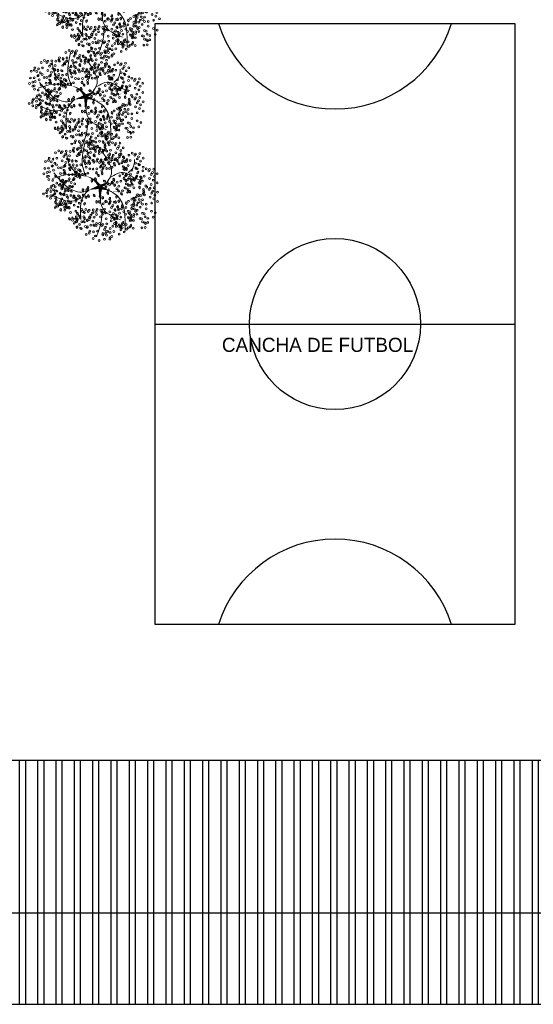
# Model space of a CAD drawing. Header units: millimetres. Extents: x 2017 to 2509, y 466 to 1783.
# Tile 15 of 25: x 2037 to 2058, y 588 to 628. Entities that reach past the tile are written whole.
import ezdxf

# ---------------------------------------------------------------- set-up
doc = ezdxf.new("R2010")
doc.units = ezdxf.units.MM
doc.layers.add('01 - Vegetación', color=3, linetype='Continuous', lineweight=0)

# ---------------------------------------------------------------- blocks, each defined once
blk = doc.blocks.new('17')
at = {"layer": '01 - Vegetación'}
for points in [[(4495.84, 1680.23, 1.33, 0.0221, 0.199177), (4489.97, 1684.48, 0.0221, 0.0221, 1.224983)], [(4496.02, 1680.23, 1.33, 0.0221, 0.286986), (4500.47, 1683.82, 0.0221, 0.0221, -1.494927)], [(4496.02, 1679.76, 1.77, 0.0221, 0), (4491.39, 1678.53, 0.0221, 0.0221, 0)], [(4496.02, 1679.66, 1.77, 0.0221, 0), (4500.28, 1678.15, 0.0221, 0.0221, 0)], [(4496.4, 1679.85, 1.77, 0.0221, 0.074947), (4496.4, 1672.95, 0.0221, 0.0221, 0.762797)], [(4497.07, 1679.43, 0.133, 0.0221, 0.381476), (4512.91, 1682.47, 0.0221, 0.0221, -1.841687)]]:
    blk.add_lwpolyline(points, format="xyseb", dxfattribs=at)
for points in [[(4490, 1684.47), (4488.83, 1687.51), (4489.5, 1699.09)], [(4487.73, 1684.98), (4483.44, 1688.25), (4481.42, 1694.81)], [(4497.83, 1680.19), (4501.11, 1685.48), (4497.33, 1694.81)], [(4508.5, 1685.98), (4510.45, 1688), (4511.21, 1691.78)], [(4490, 1684.47), (4482.94, 1685.23), (4475.36, 1683.47)], [(4491.39, 1678.53), (4489.02, 1677.58), (4485.46, 1677.92), (4475.87, 1685.99)], [(4500.47, 1683.82), (4506.92, 1685.99), (4511.46, 1683.47), (4515.25, 1682.46)], [(4497.07, 1679.43), (4503.89, 1675.65), (4507.17, 1660.78)], [(4488.74, 1675.4), (4484.7, 1673.64), (4475.11, 1676.16)], [(4491.39, 1678.53), (4489, 1675.9), (4487.73, 1665.57)], [(4496.57, 1678.43), (4497.07, 1670.86), (4505.15, 1665.32)], [(4497.07, 1670.11), (4496.82, 1665.57), (4494.55, 1658.01)]]:
    blk.add_spline(points, degree=3, dxfattribs=at)
blk = doc.blocks.new('16')
at = {"layer": '01 - Vegetación'}
h = blk.add_hatch(color=40, dxfattribs=at)
h.set_gradient(color1=(255, 191, 0), color2=(223, 255, 127), rotation=180, centered=1, tint=1, name='INVSPHERICAL')
edge = h.paths.add_edge_path()
edge.add_ellipse((4538.847, 1678.642), major_axis=(-0.0033, 0.0777), ratio=0.578492, start_angle=0, end_angle=360, ccw=False)
edge = h.paths.add_edge_path()
edge.add_ellipse((4538.961, 1678.487), major_axis=(-0.0349, 0.0695), ratio=0.578492, start_angle=0, end_angle=360, ccw=False)
edge = h.paths.add_edge_path()
edge.add_ellipse((4538.69, 1678.926), major_axis=(-0.0594, 0.0503), ratio=0.578492, start_angle=0, end_angle=360, ccw=False)
edge = h.paths.add_edge_path()
edge.add_ellipse((4538.676, 1678.266), major_axis=(-0.0033, 0.0777), ratio=0.578492, start_angle=0, end_angle=360, ccw=False)
edge = h.paths.add_edge_path()
edge.add_ellipse((4541.23, 1679.281), major_axis=(0.0274, 0.0728), ratio=0.578492, start_angle=0, end_angle=360, ccw=False)
edge = h.paths.add_edge_path()
edge.add_ellipse((4540.829, 1679.36), major_axis=(-0.0349, 0.0695), ratio=0.578492, start_angle=0, end_angle=360, ccw=False)
edge = h.paths.add_edge_path()
edge.add_ellipse((4541.174, 1679.607), major_axis=(-0.0349, 0.0695), ratio=0.578492, start_angle=0, end_angle=360, ccw=False)
edge = h.paths.add_edge_path()
edge.add_ellipse((4541.072, 1679.421), major_axis=(0.0274, 0.0728), ratio=0.578492, start_angle=0, end_angle=360, ccw=False)
edge = h.paths.add_edge_path()
edge.add_ellipse((4540.113, 1679.632), major_axis=(-0.0349, 0.0695), ratio=0.578492, start_angle=0, end_angle=360, ccw=False)
edge = h.paths.add_edge_path()
edge.add_ellipse((4540.279, 1679.843), major_axis=(-0.0349, 0.0695), ratio=0.578492, start_angle=0, end_angle=360, ccw=False)
edge = h.paths.add_edge_path()
edge.add_ellipse((4540.165, 1679.999), major_axis=(-0.0033, 0.0777), ratio=0.578492, start_angle=0, end_angle=360, ccw=False)
edge = h.paths.add_edge_path()
edge.add_ellipse((4540.499, 1679.956), major_axis=(-0.0033, 0.0777), ratio=0.578492, start_angle=0, end_angle=360, ccw=False)
edge = h.paths.add_edge_path()
edge.add_ellipse((4540.629, 1679.513), major_axis=(-0.0594, 0.0503), ratio=0.578492, start_angle=0, end_angle=360, ccw=False)
edge = h.paths.add_edge_path()
edge.add_ellipse((4540.551, 1680.278), major_axis=(0.0274, 0.0728), ratio=0.578492, start_angle=0, end_angle=360, ccw=False)
edge = h.paths.add_edge_path()
edge.add_ellipse((4539.201, 1679.744), major_axis=(-0.0033, 0.0777), ratio=0.578492, start_angle=0, end_angle=360, ccw=False)
edge = h.paths.add_edge_path()
edge.add_ellipse((4539.14, 1679.893), major_axis=(0.0274, 0.0728), ratio=0.578492, start_angle=0, end_angle=360, ccw=False)
edge = h.paths.add_edge_path()
edge.add_ellipse((4539.208, 1680.126), major_axis=(-0.0033, 0.0777), ratio=0.578492, start_angle=0, end_angle=360, ccw=False)
edge = h.paths.add_edge_path()
edge.add_ellipse((4538.979, 1680.681), major_axis=(-0.0594, 0.0503), ratio=0.578492, start_angle=0, end_angle=360, ccw=False)
edge = h.paths.add_edge_path()
edge.add_ellipse((4538.577, 1680.728), major_axis=(-0.0033, 0.0777), ratio=0.578492, start_angle=0, end_angle=360, ccw=False)
edge = h.paths.add_edge_path()
edge.add_ellipse((4538.926, 1680.033), major_axis=(0.0274, 0.0728), ratio=0.578492, start_angle=0, end_angle=360, ccw=False)
edge = h.paths.add_edge_path()
edge.add_ellipse((4538.95, 1679.842), major_axis=(0.0274, 0.0728), ratio=0.578492, start_angle=0, end_angle=360, ccw=False)
edge = h.paths.add_edge_path()
edge.add_ellipse((4538.621, 1680.191), major_axis=(-0.0349, 0.0695), ratio=0.578492, start_angle=0, end_angle=360, ccw=False)
edge = h.paths.add_edge_path()
edge.add_ellipse((4538.328, 1680.411), major_axis=(0.0274, 0.0728), ratio=0.578492, start_angle=0, end_angle=360, ccw=False)
edge = h.paths.add_edge_path()
edge.add_ellipse((4538.283, 1680.138), major_axis=(-0.0594, 0.0503), ratio=0.578492, start_angle=0, end_angle=360, ccw=False)
edge = h.paths.add_edge_path()
edge.add_ellipse((4538.32, 1679.993), major_axis=(-0.0594, 0.0503), ratio=0.578492, start_angle=0, end_angle=360, ccw=False)
edge = h.paths.add_edge_path()
edge.add_ellipse((4538.755, 1680.687), major_axis=(-0.0033, 0.0777), ratio=0.578492, start_angle=0, end_angle=360, ccw=False)
edge = h.paths.add_edge_path()
edge.add_ellipse((4538.834, 1681.261), major_axis=(-0.0349, 0.0695), ratio=0.578492, start_angle=0, end_angle=360, ccw=False)
edge = h.paths.add_edge_path()
edge.add_ellipse((4539.054, 1681.374), major_axis=(-0.0033, 0.0777), ratio=0.578492, start_angle=0, end_angle=360, ccw=False)
edge = h.paths.add_edge_path()
edge.add_ellipse((4539.147, 1681.076), major_axis=(-0.0594, 0.0503), ratio=0.578492, start_angle=0, end_angle=360, ccw=False)
edge = h.paths.add_edge_path()
edge.add_ellipse((4539.52, 1680.541), major_axis=(-0.0033, 0.0777), ratio=0.578492, start_angle=0, end_angle=360, ccw=False)
edge = h.paths.add_edge_path()
edge.add_ellipse((4539.459, 1680.689), major_axis=(0.0274, 0.0728), ratio=0.578492, start_angle=0, end_angle=360, ccw=False)
edge = h.paths.add_edge_path()
edge.add_ellipse((4539.527, 1680.923), major_axis=(-0.0033, 0.0777), ratio=0.578492, start_angle=0, end_angle=360, ccw=False)
edge = h.paths.add_edge_path()
edge.add_ellipse((4539.265, 1681.244), major_axis=(0.0274, 0.0728), ratio=0.578492, start_angle=0, end_angle=360, ccw=False)
edge = h.paths.add_edge_path()
edge.add_ellipse((4539.188, 1677.478), major_axis=(-0.0594, 0.0503), ratio=0.578492, start_angle=0, end_angle=360, ccw=False)
edge = h.paths.add_edge_path()
edge.add_ellipse((4539.473, 1678.19), major_axis=(0.0274, 0.0728), ratio=0.578492, start_angle=0, end_angle=360, ccw=False)
edge = h.paths.add_edge_path()
edge.add_ellipse((4540.696, 1678.325), major_axis=(0.0274, 0.0728), ratio=0.578492, start_angle=0, end_angle=360, ccw=False)
edge = h.paths.add_edge_path()
edge.add_ellipse((4540.33, 1678.305), major_axis=(-0.0033, 0.0777), ratio=0.578492, start_angle=0, end_angle=360, ccw=False)
edge = h.paths.add_edge_path()
edge.add_ellipse((4540.174, 1678.307), major_axis=(-0.0033, 0.0777), ratio=0.578492, start_angle=0, end_angle=360, ccw=False)
edge = h.paths.add_edge_path()
edge.add_ellipse((4540.488, 1677.717), major_axis=(-0.0594, 0.0503), ratio=0.578492, start_angle=0, end_angle=360, ccw=False)
edge = h.paths.add_edge_path()
edge.add_ellipse((4540.676, 1677.675), major_axis=(-0.0594, 0.0503), ratio=0.578492, start_angle=0, end_angle=360, ccw=False)
edge = h.paths.add_edge_path()
edge.add_ellipse((4539.469, 1677.341), major_axis=(-0.0033, 0.0777), ratio=0.578492, start_angle=0, end_angle=360, ccw=False)
edge = h.paths.add_edge_path()
edge.add_ellipse((4539.773, 1677.406), major_axis=(-0.0594, 0.0503), ratio=0.578492, start_angle=0, end_angle=360, ccw=False)
edge = h.paths.add_edge_path()
edge.add_ellipse((4539.631, 1677.23), major_axis=(-0.0349, 0.0695), ratio=0.578492, start_angle=0, end_angle=360, ccw=False)
edge = h.paths.add_edge_path()
edge.add_ellipse((4539.445, 1677.695), major_axis=(-0.0594, 0.0503), ratio=0.578492, start_angle=0, end_angle=360, ccw=False)
edge = h.paths.add_edge_path()
edge.add_ellipse((4542.676, 1679.136), major_axis=(-0.0033, 0.0777), ratio=0.578492, start_angle=0, end_angle=360, ccw=False)
edge = h.paths.add_edge_path()
edge.add_ellipse((4542.661, 1679.428), major_axis=(-0.0033, 0.0777), ratio=0.578492, start_angle=0, end_angle=360, ccw=False)
edge = h.paths.add_edge_path()
edge.add_ellipse((4542.742, 1679.554), major_axis=(-0.0033, 0.0777), ratio=0.578492, start_angle=0, end_angle=360, ccw=False)
edge = h.paths.add_edge_path()
edge.add_ellipse((4542.776, 1679.728), major_axis=(-0.0349, 0.0695), ratio=0.578492, start_angle=0, end_angle=360, ccw=False)
edge = h.paths.add_edge_path()
edge.add_ellipse((4542.477, 1679.745), major_axis=(0.0274, 0.0728), ratio=0.578492, start_angle=0, end_angle=360, ccw=False)
edge = h.paths.add_edge_path()
edge.add_ellipse((4542.578, 1680.02), major_axis=(0.0274, 0.0728), ratio=0.578492, start_angle=0, end_angle=360, ccw=False)
edge = h.paths.add_edge_path()
edge.add_ellipse((4542.466, 1680.268), major_axis=(-0.0349, 0.0695), ratio=0.578492, start_angle=0, end_angle=360, ccw=False)
edge = h.paths.add_edge_path()
edge.add_ellipse((4542.632, 1680.479), major_axis=(-0.0349, 0.0695), ratio=0.578492, start_angle=0, end_angle=360, ccw=False)
edge = h.paths.add_edge_path()
edge.add_ellipse((4542.359, 1679.577), major_axis=(-0.0594, 0.0503), ratio=0.578492, start_angle=0, end_angle=360, ccw=False)
edge = h.paths.add_edge_path()
edge.add_ellipse((4542.171, 1679.619), major_axis=(-0.0594, 0.0503), ratio=0.578492, start_angle=0, end_angle=360, ccw=False)
edge = h.paths.add_edge_path()
edge.add_ellipse((4542.246, 1679.328), major_axis=(-0.0594, 0.0503), ratio=0.578492, start_angle=0, end_angle=360, ccw=False)
edge = h.paths.add_edge_path()
edge.add_ellipse((4542.369, 1678.498), major_axis=(0.0274, 0.0728), ratio=0.578492, start_angle=0, end_angle=360, ccw=False)
edge = h.paths.add_edge_path()
edge.add_ellipse((4542.902, 1678.749), major_axis=(-0.0349, 0.0695), ratio=0.578492, start_angle=0, end_angle=360, ccw=False)
edge = h.paths.add_edge_path()
edge.add_ellipse((4542.925, 1678.897), major_axis=(-0.0349, 0.0695), ratio=0.578492, start_angle=0, end_angle=360, ccw=False)
edge = h.paths.add_edge_path()
edge.add_ellipse((4542.628, 1678.671), major_axis=(-0.0033, 0.0777), ratio=0.578492, start_angle=0, end_angle=360, ccw=False)
edge = h.paths.add_edge_path()
edge.add_ellipse((4542.11, 1678.896), major_axis=(-0.0349, 0.0695), ratio=0.578492, start_angle=0, end_angle=360, ccw=False)
edge = h.paths.add_edge_path()
edge.add_ellipse((4542.34, 1678.18), major_axis=(-0.0349, 0.0695), ratio=0.578492, start_angle=0, end_angle=360, ccw=False)
edge = h.paths.add_edge_path()
edge.add_ellipse((4538.137, 1679.191), major_axis=(-0.0349, 0.0695), ratio=0.578492, start_angle=0, end_angle=360, ccw=False)
edge = h.paths.add_edge_path()
edge.add_ellipse((4538.099, 1678.758), major_axis=(-0.0594, 0.0503), ratio=0.578492, start_angle=0, end_angle=360, ccw=False)
edge = h.paths.add_edge_path()
edge.add_ellipse((4537.796, 1678.552), major_axis=(0.0274, 0.0728), ratio=0.578492, start_angle=0, end_angle=360, ccw=False)
edge = h.paths.add_edge_path()
edge.add_ellipse((4537.776, 1678.277), major_axis=(-0.0033, 0.0777), ratio=0.578492, start_angle=0, end_angle=360, ccw=False)
edge = h.paths.add_edge_path()
edge.add_ellipse((4539.181, 1678.6), major_axis=(-0.0033, 0.0777), ratio=0.578492, start_angle=0, end_angle=360, ccw=False)
edge = h.paths.add_edge_path()
edge.add_ellipse((4538.502, 1678.968), major_axis=(-0.0594, 0.0503), ratio=0.578492, start_angle=0, end_angle=360, ccw=False)
edge = h.paths.add_edge_path()
edge.add_ellipse((4538.615, 1679.216), major_axis=(-0.0594, 0.0503), ratio=0.578492, start_angle=0, end_angle=360, ccw=False)
edge = h.paths.add_edge_path()
edge.add_ellipse((4538.188, 1679.557), major_axis=(-0.0033, 0.0777), ratio=0.578492, start_angle=0, end_angle=360, ccw=False)
edge = h.paths.add_edge_path()
edge.add_ellipse((4538.203, 1679.265), major_axis=(-0.0033, 0.0777), ratio=0.578492, start_angle=0, end_angle=360, ccw=False)
edge = h.paths.add_edge_path()
edge.add_ellipse((4538.285, 1679.391), major_axis=(-0.0033, 0.0777), ratio=0.578492, start_angle=0, end_angle=360, ccw=False)
edge = h.paths.add_edge_path()
edge.add_ellipse((4538.856, 1679.647), major_axis=(-0.0349, 0.0695), ratio=0.578492, start_angle=0, end_angle=360, ccw=False)
edge = h.paths.add_edge_path()
edge.add_ellipse((4538.272, 1678.751), major_axis=(0.0274, 0.0728), ratio=0.578492, start_angle=0, end_angle=360, ccw=False)
edge = h.paths.add_edge_path()
edge.add_ellipse((4540.863, 1678.985), major_axis=(0.0274, 0.0728), ratio=0.578492, start_angle=0, end_angle=360, ccw=False)
edge = h.paths.add_edge_path()
edge.add_ellipse((4540.823, 1678.811), major_axis=(-0.0349, 0.0695), ratio=0.578492, start_angle=0, end_angle=360, ccw=False)
edge = h.paths.add_edge_path()
edge.add_ellipse((4541.446, 1678.949), major_axis=(-0.0349, 0.0695), ratio=0.578492, start_angle=0, end_angle=360, ccw=False)
edge = h.paths.add_edge_path()
edge.add_ellipse((4540.434, 1680.393), major_axis=(-0.0033, 0.0777), ratio=0.578492, start_angle=0, end_angle=360, ccw=False)
edge = h.paths.add_edge_path()
edge.add_ellipse((4540.419, 1680.685), major_axis=(-0.0033, 0.0777), ratio=0.578492, start_angle=0, end_angle=360, ccw=False)
edge = h.paths.add_edge_path()
edge.add_ellipse((4539.773, 1680.547), major_axis=(-0.0349, 0.0695), ratio=0.578492, start_angle=0, end_angle=360, ccw=False)
edge = h.paths.add_edge_path()
edge.add_ellipse((4539.782, 1680.87), major_axis=(-0.0349, 0.0695), ratio=0.578492, start_angle=0, end_angle=360, ccw=False)
edge = h.paths.add_edge_path()
edge.add_ellipse((4539.668, 1681.126), major_axis=(0.0274, 0.0728), ratio=0.578492, start_angle=0, end_angle=360, ccw=False)
edge = h.paths.add_edge_path()
edge.add_ellipse((4540.336, 1681.276), major_axis=(0.0274, 0.0728), ratio=0.578492, start_angle=0, end_angle=360, ccw=False)
edge = h.paths.add_edge_path()
edge.add_ellipse((4540.381, 1681.413), major_axis=(-0.0349, 0.0695), ratio=0.578492, start_angle=0, end_angle=360, ccw=False)
edge = h.paths.add_edge_path()
edge.add_ellipse((4540.225, 1681.525), major_axis=(-0.0349, 0.0695), ratio=0.578492, start_angle=0, end_angle=360, ccw=False)
edge = h.paths.add_edge_path()
edge.add_ellipse((4540.009, 1681.424), major_axis=(-0.0033, 0.0777), ratio=0.578492, start_angle=0, end_angle=360, ccw=False)
edge = h.paths.add_edge_path()
edge.add_ellipse((4540.106, 1681.258), major_axis=(-0.0033, 0.0777), ratio=0.578492, start_angle=0, end_angle=360, ccw=False)
edge = h.paths.add_edge_path()
edge.add_ellipse((4540.036, 1680.989), major_axis=(-0.0594, 0.0503), ratio=0.578492, start_angle=0, end_angle=360, ccw=False)
edge = h.paths.add_edge_path()
edge.add_ellipse((4539.967, 1680.73), major_axis=(-0.0594, 0.0503), ratio=0.578492, start_angle=0, end_angle=360, ccw=False)
edge = h.paths.add_edge_path()
edge.add_ellipse((4541.92, 1680.217), major_axis=(-0.0033, 0.0777), ratio=0.578492, start_angle=0, end_angle=360, ccw=False)
edge = h.paths.add_edge_path()
edge.add_ellipse((4541.222, 1680.466), major_axis=(-0.0349, 0.0695), ratio=0.578492, start_angle=0, end_angle=360, ccw=False)
edge = h.paths.add_edge_path()
edge.add_ellipse((4541.387, 1680.676), major_axis=(-0.0349, 0.0695), ratio=0.578492, start_angle=0, end_angle=360, ccw=False)
edge = h.paths.add_edge_path()
edge.add_ellipse((4541.251, 1680.784), major_axis=(0.0274, 0.0728), ratio=0.578492, start_angle=0, end_angle=360, ccw=False)
edge = h.paths.add_edge_path()
edge.add_ellipse((4541.818, 1680.659), major_axis=(0.0274, 0.0728), ratio=0.578492, start_angle=0, end_angle=360, ccw=False)
edge = h.paths.add_edge_path()
edge.add_ellipse((4541.942, 1680.743), major_axis=(0.0274, 0.0728), ratio=0.578492, start_angle=0, end_angle=360, ccw=False)
edge = h.paths.add_edge_path()
edge.add_ellipse((4541.762, 1680.886), major_axis=(-0.0349, 0.0695), ratio=0.578492, start_angle=0, end_angle=360, ccw=False)
edge = h.paths.add_edge_path()
edge.add_ellipse((4541.592, 1681.082), major_axis=(-0.0033, 0.0777), ratio=0.578492, start_angle=0, end_angle=360, ccw=False)
edge = h.paths.add_edge_path()
edge.add_ellipse((4541.511, 1680.956), major_axis=(-0.0033, 0.0777), ratio=0.578492, start_angle=0, end_angle=360, ccw=False)
edge = h.paths.add_edge_path()
edge.add_ellipse((4541.775, 1680.201), major_axis=(-0.0594, 0.0503), ratio=0.578492, start_angle=0, end_angle=360, ccw=False)
edge = h.paths.add_edge_path()
edge.add_ellipse((4541.737, 1680.346), major_axis=(-0.0594, 0.0503), ratio=0.578492, start_angle=0, end_angle=360, ccw=False)
edge = h.paths.add_edge_path()
edge.add_ellipse((4541.843, 1679.118), major_axis=(-0.0594, 0.0503), ratio=0.578492, start_angle=0, end_angle=360, ccw=False)
edge = h.paths.add_edge_path()
edge.add_ellipse((4541.881, 1679.551), major_axis=(-0.0349, 0.0695), ratio=0.578492, start_angle=0, end_angle=360, ccw=False)
edge = h.paths.add_edge_path()
edge.add_ellipse((4542.015, 1679.29), major_axis=(-0.0349, 0.0695), ratio=0.578492, start_angle=0, end_angle=360, ccw=False)
edge = h.paths.add_edge_path()
edge.add_ellipse((4541.91, 1679.869), major_axis=(0.0274, 0.0728), ratio=0.578492, start_angle=0, end_angle=360, ccw=False)
edge = h.paths.add_edge_path()
edge.add_ellipse((4541.769, 1679.666), major_axis=(-0.0033, 0.0777), ratio=0.578492, start_angle=0, end_angle=360, ccw=False)
edge = h.paths.add_edge_path()
edge.add_ellipse((4539.676, 1679.115), major_axis=(-0.0033, 0.0777), ratio=0.578492, start_angle=0, end_angle=360, ccw=False)
edge = h.paths.add_edge_path()
edge.add_ellipse((4539.594, 1678.989), major_axis=(-0.0033, 0.0777), ratio=0.578492, start_angle=0, end_angle=360, ccw=False)
edge = h.paths.add_edge_path()
edge.add_ellipse((4539.898, 1679.531), major_axis=(-0.0033, 0.0777), ratio=0.578492, start_angle=0, end_angle=360, ccw=False)
edge = h.paths.add_edge_path()
edge.add_ellipse((4539.697, 1678.641), major_axis=(-0.0349, 0.0695), ratio=0.578492, start_angle=0, end_angle=360, ccw=False)
edge = h.paths.add_edge_path()
edge.add_ellipse((4539.398, 1678.691), major_axis=(-0.0349, 0.0695), ratio=0.578492, start_angle=0, end_angle=360, ccw=False)
edge = h.paths.add_edge_path()
edge.add_ellipse((4539.555, 1678.579), major_axis=(-0.0349, 0.0695), ratio=0.578492, start_angle=0, end_angle=360, ccw=False)
edge = h.paths.add_edge_path()
edge.add_ellipse((4540.714, 1679.167), major_axis=(0.0274, 0.0728), ratio=0.578492, start_angle=0, end_angle=360, ccw=False)
edge = h.paths.add_edge_path()
edge.add_ellipse((4540.549, 1681.79), major_axis=(-0.0349, 0.0695), ratio=0.578492, start_angle=0, end_angle=360, ccw=False)
edge = h.paths.add_edge_path()
edge.add_ellipse((4540.715, 1682.001), major_axis=(-0.0349, 0.0695), ratio=0.578492, start_angle=0, end_angle=360, ccw=False)
edge = h.paths.add_edge_path()
edge.add_ellipse((4540.848, 1681.741), major_axis=(-0.0349, 0.0695), ratio=0.578492, start_angle=0, end_angle=360, ccw=False)
edge = h.paths.add_edge_path()
edge.add_ellipse((4540.661, 1681.542), major_axis=(0.0274, 0.0728), ratio=0.578492, start_angle=0, end_angle=360, ccw=False)
edge = h.paths.add_edge_path()
edge.add_ellipse((4540.684, 1681.351), major_axis=(0.0274, 0.0728), ratio=0.578492, start_angle=0, end_angle=360, ccw=False)
edge = h.paths.add_edge_path()
edge.add_ellipse((4540.56, 1681.267), major_axis=(0.0274, 0.0728), ratio=0.578492, start_angle=0, end_angle=360, ccw=False)
edge = h.paths.add_edge_path()
edge.add_ellipse((4540.528, 1678.539), major_axis=(0.0274, 0.0728), ratio=0.578492, start_angle=0, end_angle=360, ccw=False)
edge = h.paths.add_edge_path()
edge.add_ellipse((4540.38, 1678.647), major_axis=(0.0274, 0.0728), ratio=0.578492, start_angle=0, end_angle=360, ccw=False)
edge = h.paths.add_edge_path()
edge.add_ellipse((4540.034, 1678.678), major_axis=(-0.0349, 0.0695), ratio=0.578492, start_angle=0, end_angle=360, ccw=False)
edge = h.paths.add_edge_path()
edge.add_ellipse((4540.944, 1678.493), major_axis=(0.0274, 0.0728), ratio=0.578492, start_angle=0, end_angle=360, ccw=False)
edge = h.paths.add_edge_path()
edge.add_ellipse((4541.625, 1678.77), major_axis=(-0.0349, 0.0695), ratio=0.578492, start_angle=0, end_angle=360, ccw=False)
edge = h.paths.add_edge_path()
edge.add_ellipse((4541.994, 1678.887), major_axis=(0.0274, 0.0728), ratio=0.578492, start_angle=0, end_angle=360, ccw=False)
edge = h.paths.add_edge_path()
edge.add_ellipse((4541.336, 1678.598), major_axis=(0.0274, 0.0728), ratio=0.578492, start_angle=0, end_angle=360, ccw=False)
edge = h.paths.add_edge_path()
edge.add_ellipse((4539.381, 1678.993), major_axis=(-0.0349, 0.0695), ratio=0.578492, start_angle=0, end_angle=360, ccw=False)
edge = h.paths.add_edge_path()
edge.add_ellipse((4540.938, 1681.079), major_axis=(-0.0033, 0.0777), ratio=0.578492, start_angle=0, end_angle=360, ccw=False)
edge = h.paths.add_edge_path()
edge.add_ellipse((4540.699, 1680.759), major_axis=(-0.0594, 0.0503), ratio=0.578492, start_angle=0, end_angle=360, ccw=False)
edge = h.paths.add_edge_path()
edge.add_ellipse((4540.908, 1680.857), major_axis=(-0.0349, 0.0695), ratio=0.578492, start_angle=0, end_angle=360, ccw=False)
edge = h.paths.add_edge_path()
edge.add_ellipse((4540.863, 1680.561), major_axis=(-0.0349, 0.0695), ratio=0.578492, start_angle=0, end_angle=360, ccw=False)
edge = h.paths.add_edge_path()
edge.add_ellipse((4540.564, 1680.61), major_axis=(-0.0349, 0.0695), ratio=0.578492, start_angle=0, end_angle=360, ccw=False)
edge = h.paths.add_edge_path()
edge.add_ellipse((4539.771, 1681.729), major_axis=(-0.0349, 0.0695), ratio=0.578492, start_angle=0, end_angle=360, ccw=False)
edge = h.paths.add_edge_path()
edge.add_ellipse((4540.968, 1678.302), major_axis=(0.0274, 0.0728), ratio=0.578492, start_angle=0, end_angle=360, ccw=False)
edge = h.paths.add_edge_path()
edge.add_ellipse((4541.908, 1678.227), major_axis=(-0.0033, 0.0777), ratio=0.578492, start_angle=0, end_angle=360, ccw=False)
edge = h.paths.add_edge_path()
edge.add_ellipse((4541.283, 1678.297), major_axis=(-0.0349, 0.0695), ratio=0.578492, start_angle=0, end_angle=360, ccw=False)
edge = h.paths.add_edge_path()
edge.add_ellipse((4541.463, 1678.333), major_axis=(-0.0349, 0.0695), ratio=0.578492, start_angle=0, end_angle=360, ccw=False)
edge = h.paths.add_edge_path()
edge.add_ellipse((4538.021, 1678.159), major_axis=(0.0274, 0.0728), ratio=0.578492, start_angle=0, end_angle=360, ccw=False)
edge = h.paths.add_edge_path()
edge.add_ellipse((4537.772, 1677.992), major_axis=(0.0274, 0.0728), ratio=0.578492, start_angle=0, end_angle=360, ccw=False)
edge = h.paths.add_edge_path()
edge.add_ellipse((4538.082, 1677.841), major_axis=(-0.0033, 0.0777), ratio=0.578492, start_angle=0, end_angle=360, ccw=False)
edge = h.paths.add_edge_path()
edge.add_ellipse((4538.572, 1677.966), major_axis=(-0.0349, 0.0695), ratio=0.578492, start_angle=0, end_angle=360, ccw=False)
edge = h.paths.add_edge_path()
edge.add_ellipse((4538.311, 1677.99), major_axis=(0.0274, 0.0728), ratio=0.578492, start_angle=0, end_angle=360, ccw=False)
edge = h.paths.add_edge_path()
edge.add_ellipse((4538.394, 1678.174), major_axis=(0.0274, 0.0728), ratio=0.578492, start_angle=0, end_angle=360, ccw=False)
edge = h.paths.add_edge_path()
edge.add_ellipse((4538.776, 1677.355), major_axis=(-0.0349, 0.0695), ratio=0.578492, start_angle=0, end_angle=360, ccw=False)
edge = h.paths.add_edge_path()
edge.add_ellipse((4538.597, 1677.319), major_axis=(-0.0349, 0.0695), ratio=0.578492, start_angle=0, end_angle=360, ccw=False)
edge = h.paths.add_edge_path()
edge.add_ellipse((4539.063, 1677.621), major_axis=(-0.0349, 0.0695), ratio=0.578492, start_angle=0, end_angle=360, ccw=False)
edge = h.paths.add_edge_path()
edge.add_ellipse((4539.033, 1676.828), major_axis=(0.0274, 0.0728), ratio=0.578492, start_angle=0, end_angle=360, ccw=False)
edge = h.paths.add_edge_path()
edge.add_ellipse((4539.009, 1677.162), major_axis=(0.0274, 0.0728), ratio=0.578492, start_angle=0, end_angle=360, ccw=False)
edge = h.paths.add_edge_path()
edge.add_ellipse((4538.885, 1677.078), major_axis=(0.0274, 0.0728), ratio=0.578492, start_angle=0, end_angle=360, ccw=False)
edge = h.paths.add_edge_path()
edge.add_ellipse((4539.054, 1677.298), major_axis=(-0.0349, 0.0695), ratio=0.578492, start_angle=0, end_angle=360, ccw=False)
edge = h.paths.add_edge_path()
edge.add_ellipse((4542.221, 1677.913), major_axis=(-0.0033, 0.0777), ratio=0.578492, start_angle=0, end_angle=360, ccw=False)
edge = h.paths.add_edge_path()
edge.add_ellipse((4542.451, 1677.771), major_axis=(-0.0349, 0.0695), ratio=0.578492, start_angle=0, end_angle=360, ccw=False)
edge = h.paths.add_edge_path()
edge.add_ellipse((4541.18, 1677.355), major_axis=(-0.0349, 0.0695), ratio=0.578492, start_angle=0, end_angle=360, ccw=False)
edge = h.paths.add_edge_path()
edge.add_ellipse((4541.671, 1678.102), major_axis=(-0.0033, 0.0777), ratio=0.578492, start_angle=0, end_angle=360, ccw=False)
edge = h.paths.add_edge_path()
edge.add_ellipse((4541.411, 1678.017), major_axis=(-0.0033, 0.0777), ratio=0.578492, start_angle=0, end_angle=360, ccw=False)
edge = h.paths.add_edge_path()
edge.add_ellipse((4542.075, 1677.637), major_axis=(-0.0594, 0.0503), ratio=0.578492, start_angle=0, end_angle=360, ccw=False)
edge = h.paths.add_edge_path()
edge.add_ellipse((4541.252, 1677.826), major_axis=(-0.0349, 0.0695), ratio=0.578492, start_angle=0, end_angle=360, ccw=False)
edge = h.paths.add_edge_path()
edge.add_ellipse((4541.596, 1676.853), major_axis=(-0.0033, 0.0777), ratio=0.578492, start_angle=0, end_angle=360, ccw=False)
edge = h.paths.add_edge_path()
edge.add_ellipse((4541.655, 1677.018), major_axis=(-0.0033, 0.0777), ratio=0.578492, start_angle=0, end_angle=360, ccw=False)
edge = h.paths.add_edge_path()
edge.add_ellipse((4542.033, 1677.371), major_axis=(-0.0349, 0.0695), ratio=0.578492, start_angle=0, end_angle=360, ccw=False)
edge = h.paths.add_edge_path()
edge.add_ellipse((4542.19, 1677.259), major_axis=(-0.0349, 0.0695), ratio=0.578492, start_angle=0, end_angle=360, ccw=False)
edge = h.paths.add_edge_path()
edge.add_ellipse((4542.168, 1676.931), major_axis=(0.0274, 0.0728), ratio=0.578492, start_angle=0, end_angle=360, ccw=False)
edge = h.paths.add_edge_path()
edge.add_ellipse((4542.176, 1677.433), major_axis=(-0.0349, 0.0695), ratio=0.578492, start_angle=0, end_angle=360, ccw=False)
edge = h.paths.add_edge_path()
edge.add_ellipse((4541.313, 1677.094), major_axis=(-0.0349, 0.0695), ratio=0.578492, start_angle=0, end_angle=360, ccw=False)
edge = h.paths.add_edge_path()
edge.add_ellipse((4541.359, 1677.391), major_axis=(-0.0349, 0.0695), ratio=0.578492, start_angle=0, end_angle=360, ccw=False)
edge = h.paths.add_edge_path()
edge.add_ellipse((4540.019, 1676.943), major_axis=(-0.0349, 0.0695), ratio=0.578492, start_angle=0, end_angle=360, ccw=False)
edge = h.paths.add_edge_path()
edge.add_ellipse((4539.641, 1676.826), major_axis=(0.0274, 0.0728), ratio=0.578492, start_angle=0, end_angle=360, ccw=False)
edge = h.paths.add_edge_path()
edge.add_ellipse((4539.262, 1676.754), major_axis=(-0.0594, 0.0503), ratio=0.578492, start_angle=0, end_angle=360, ccw=False)
edge = h.paths.add_edge_path()
edge.add_ellipse((4539.45, 1677.146), major_axis=(-0.0594, 0.0503), ratio=0.578492, start_angle=0, end_angle=360, ccw=False)
at = {"layer": '01 - Vegetación', "extrusion": (0, 0, -1)}
for centre, major_axis in [((4539.771, 1681.729), (-0.0349, 0.0695)), ((4540.549, 1681.79), (-0.0349, 0.0695)), ((4540.715, 1682.001), (-0.0349, 0.0695)), ((4540.848, 1681.741), (-0.0349, 0.0695)), ((4538.834, 1681.261), (-0.0349, 0.0695)), ((4539.054, 1681.374), (-0.0033, 0.0777)), ((4540.009, 1681.424), (-0.0033, 0.0777)), ((4540.106, 1681.258), (-0.0033, 0.0777)), ((4540.225, 1681.525), (-0.0349, 0.0695)), ((4540.381, 1681.413), (-0.0349, 0.0695)), ((4538.577, 1680.728), (-0.0033, 0.0777)), ((4538.755, 1680.687), (-0.0033, 0.0777)), ((4539.527, 1680.923), (-0.0033, 0.0777)), ((4539.782, 1680.87), (-0.0349, 0.0695)), ((4540.419, 1680.685), (-0.0033, 0.0777)), ((4540.564, 1680.61), (-0.0349, 0.0695)), ((4540.908, 1680.857), (-0.0349, 0.0695)), ((4540.938, 1681.079), (-0.0033, 0.0777)), ((4541.387, 1680.676), (-0.0349, 0.0695)), ((4541.511, 1680.956), (-0.0033, 0.0777)), ((4541.592, 1681.082), (-0.0033, 0.0777)), ((4541.762, 1680.886), (-0.0349, 0.0695)), ((4538.621, 1680.191), (-0.0349, 0.0695)), ((4539.208, 1680.126), (-0.0033, 0.0777)), ((4539.52, 1680.541), (-0.0033, 0.0777)), ((4539.773, 1680.547), (-0.0349, 0.0695)), ((4540.434, 1680.393), (-0.0033, 0.0777)), ((4540.863, 1680.561), (-0.0349, 0.0695)), ((4541.222, 1680.466), (-0.0349, 0.0695)), ((4541.92, 1680.217), (-0.0033, 0.0777)), ((4542.466, 1680.268), (-0.0349, 0.0695)), ((4542.632, 1680.479), (-0.0349, 0.0695)), ((4538.188, 1679.557), (-0.0033, 0.0777)), ((4538.856, 1679.647), (-0.0349, 0.0695)), ((4539.201, 1679.744), (-0.0033, 0.0777)), ((4539.898, 1679.531), (-0.0033, 0.0777)), ((4540.113, 1679.632), (-0.0349, 0.0695)), ((4540.165, 1679.999), (-0.0033, 0.0777)), ((4540.279, 1679.843), (-0.0349, 0.0695)), ((4540.499, 1679.956), (-0.0033, 0.0777)), ((4541.174, 1679.607), (-0.0349, 0.0695)), ((4541.769, 1679.666), (-0.0033, 0.0777)), ((4541.881, 1679.551), (-0.0349, 0.0695)), ((4542.742, 1679.554), (-0.0033, 0.0777)), ((4542.776, 1679.728), (-0.0349, 0.0695)), ((4538.137, 1679.191), (-0.0349, 0.0695)), ((4538.203, 1679.265), (-0.0033, 0.0777)), ((4538.285, 1679.391), (-0.0033, 0.0777)), ((4539.381, 1678.993), (-0.0349, 0.0695)), ((4539.594, 1678.989), (-0.0033, 0.0777)), ((4539.676, 1679.115), (-0.0033, 0.0777)), ((4540.829, 1679.36), (-0.0349, 0.0695)), ((4541.446, 1678.949), (-0.0349, 0.0695)), ((4542.015, 1679.29), (-0.0349, 0.0695)), ((4542.11, 1678.896), (-0.0349, 0.0695)), ((4542.661, 1679.428), (-0.0033, 0.0777)), ((4542.676, 1679.136), (-0.0033, 0.0777)), ((4542.925, 1678.897), (-0.0349, 0.0695)), ((4538.847, 1678.642), (-0.0033, 0.0777)), ((4538.961, 1678.487), (-0.0349, 0.0695)), ((4539.181, 1678.6), (-0.0033, 0.0777)), ((4539.398, 1678.691), (-0.0349, 0.0695)), ((4539.555, 1678.579), (-0.0349, 0.0695)), ((4539.697, 1678.641), (-0.0349, 0.0695)), ((4540.034, 1678.678), (-0.0349, 0.0695)), ((4540.174, 1678.307), (-0.0033, 0.0777)), ((4540.33, 1678.305), (-0.0033, 0.0777)), ((4540.823, 1678.811), (-0.0349, 0.0695)), ((4541.283, 1678.297), (-0.0349, 0.0695)), ((4541.463, 1678.333), (-0.0349, 0.0695)), ((4541.625, 1678.77), (-0.0349, 0.0695)), ((4542.628, 1678.671), (-0.0033, 0.0777)), ((4542.902, 1678.749), (-0.0349, 0.0695)), ((4537.776, 1678.277), (-0.0033, 0.0777)), ((4538.082, 1677.841), (-0.0033, 0.0777)), ((4538.572, 1677.966), (-0.0349, 0.0695)), ((4538.676, 1678.266), (-0.0033, 0.0777)), ((4541.252, 1677.826), (-0.0349, 0.0695)), ((4541.411, 1678.017), (-0.0033, 0.0777)), ((4541.671, 1678.102), (-0.0033, 0.0777)), ((4541.908, 1678.227), (-0.0033, 0.0777)), ((4542.221, 1677.913), (-0.0033, 0.0777)), ((4542.34, 1678.18), (-0.0349, 0.0695)), ((4542.451, 1677.771), (-0.0349, 0.0695)), ((4538.597, 1677.319), (-0.0349, 0.0695)), ((4538.776, 1677.355), (-0.0349, 0.0695)), ((4539.054, 1677.298), (-0.0349, 0.0695)), ((4539.063, 1677.621), (-0.0349, 0.0695)), ((4539.469, 1677.341), (-0.0033, 0.0777)), ((4539.631, 1677.23), (-0.0349, 0.0695)), ((4541.18, 1677.355), (-0.0349, 0.0695)), ((4541.359, 1677.391), (-0.0349, 0.0695)), ((4542.033, 1677.371), (-0.0349, 0.0695)), ((4542.176, 1677.433), (-0.0349, 0.0695)), ((4542.19, 1677.259), (-0.0349, 0.0695)), ((4540.019, 1676.943), (-0.0349, 0.0695)), ((4541.313, 1677.094), (-0.0349, 0.0695)), ((4541.596, 1676.853), (-0.0033, 0.0777)), ((4541.655, 1677.018), (-0.0033, 0.0777))]:
    blk.add_ellipse(centre, major_axis=major_axis, ratio=0.578492, start_param=3.141593, end_param=9.424778, dxfattribs=at)
for centre, major_axis in [((4539.265, 1681.244), (0.0274, 0.0728)), ((4540.336, 1681.276), (0.0274, 0.0728)), ((4540.56, 1681.267), (0.0274, 0.0728)), ((4540.661, 1681.542), (0.0274, 0.0728)), ((4540.684, 1681.351), (0.0274, 0.0728)), ((4538.979, 1680.681), (-0.0594, 0.0503)), ((4539.147, 1681.076), (-0.0594, 0.0503)), ((4539.459, 1680.689), (0.0274, 0.0728)), ((4539.668, 1681.126), (0.0274, 0.0728)), ((4539.967, 1680.73), (-0.0594, 0.0503)), ((4540.036, 1680.989), (-0.0594, 0.0503)), ((4540.699, 1680.759), (-0.0594, 0.0503)), ((4541.251, 1680.784), (0.0274, 0.0728)), ((4541.818, 1680.659), (0.0274, 0.0728)), ((4541.942, 1680.743), (0.0274, 0.0728)), ((4538.283, 1680.138), (-0.0594, 0.0503)), ((4538.328, 1680.411), (0.0274, 0.0728)), ((4538.926, 1680.033), (0.0274, 0.0728)), ((4540.551, 1680.278), (0.0274, 0.0728)), ((4541.737, 1680.346), (-0.0594, 0.0503)), ((4541.775, 1680.201), (-0.0594, 0.0503)), ((4542.578, 1680.02), (0.0274, 0.0728)), ((4538.32, 1679.993), (-0.0594, 0.0503)), ((4538.95, 1679.842), (0.0274, 0.0728)), ((4539.14, 1679.893), (0.0274, 0.0728)), ((4540.629, 1679.513), (-0.0594, 0.0503)), ((4541.91, 1679.869), (0.0274, 0.0728)), ((4542.171, 1679.619), (-0.0594, 0.0503)), ((4542.359, 1679.577), (-0.0594, 0.0503)), ((4542.477, 1679.745), (0.0274, 0.0728)), ((4538.502, 1678.968), (-0.0594, 0.0503)), ((4538.615, 1679.216), (-0.0594, 0.0503)), ((4538.69, 1678.926), (-0.0594, 0.0503)), ((4540.714, 1679.167), (0.0274, 0.0728)), ((4540.863, 1678.985), (0.0274, 0.0728)), ((4541.072, 1679.421), (0.0274, 0.0728)), ((4541.23, 1679.281), (0.0274, 0.0728)), ((4541.843, 1679.118), (-0.0594, 0.0503)), ((4541.994, 1678.887), (0.0274, 0.0728)), ((4542.246, 1679.328), (-0.0594, 0.0503)), ((4537.796, 1678.552), (0.0274, 0.0728)), ((4538.099, 1678.758), (-0.0594, 0.0503)), ((4538.272, 1678.751), (0.0274, 0.0728)), ((4540.38, 1678.647), (0.0274, 0.0728)), ((4540.528, 1678.539), (0.0274, 0.0728)), ((4540.696, 1678.325), (0.0274, 0.0728)), ((4540.944, 1678.493), (0.0274, 0.0728)), ((4540.968, 1678.302), (0.0274, 0.0728)), ((4541.336, 1678.598), (0.0274, 0.0728)), ((4542.369, 1678.498), (0.0274, 0.0728)), ((4537.772, 1677.992), (0.0274, 0.0728)), ((4538.021, 1678.159), (0.0274, 0.0728)), ((4538.311, 1677.99), (0.0274, 0.0728)), ((4538.394, 1678.174), (0.0274, 0.0728)), ((4539.473, 1678.19), (0.0274, 0.0728)), ((4539.009, 1677.162), (0.0274, 0.0728)), ((4539.188, 1677.478), (-0.0594, 0.0503)), ((4539.445, 1677.695), (-0.0594, 0.0503)), ((4539.773, 1677.406), (-0.0594, 0.0503)), ((4540.488, 1677.717), (-0.0594, 0.0503)), ((4540.676, 1677.675), (-0.0594, 0.0503)), ((4542.075, 1677.637), (-0.0594, 0.0503)), ((4538.885, 1677.078), (0.0274, 0.0728)), ((4539.033, 1676.828), (0.0274, 0.0728)), ((4539.262, 1676.754), (-0.0594, 0.0503)), ((4539.45, 1677.146), (-0.0594, 0.0503)), ((4539.641, 1676.826), (0.0274, 0.0728)), ((4542.168, 1676.931), (0.0274, 0.0728))]:
    blk.add_ellipse(centre, major_axis=major_axis, ratio=0.578492, dxfattribs=at)
blk = doc.blocks.new('18')
at = {"color": 60}
for centre in [(4484.34, 1695.77), (4484.7, 1696.68), (4486.33, 1696.32), (4487.42, 1699.03), (4487.96, 1696.68), (4488.87, 1699.94), (4489.95, 1699.03), (4490.32, 1699.58), (4491.04, 1697.4), (4491.59, 1698.31), (4492.13, 1699.76), (4492.49, 1696.5), (4493.58, 1697.76), (4497.43, 1695.82), (4500.15, 1698.17), (4500.69, 1695.82), (4501.6, 1699.08), (4502.68, 1698.17), (4503.05, 1698.72), (4503.77, 1696.54), (4504.32, 1697.45), (4504.86, 1698.9), (4506.31, 1696.91), (4473.94, 1692.28), (4475.57, 1691.92), (4476.66, 1694.63), (4477.21, 1692.28), (4478.11, 1695.54), (4479.2, 1694.63), (4479.56, 1695.18), (4480.29, 1693), (4480.83, 1693.91), (4481.37, 1695.36), (4481.74, 1692.1), (4482.82, 1693.36), (4483.07, 1695.23), (4486.15, 1693.42), (4487.06, 1694.51), (4488.69, 1692.51), (4490.32, 1695.59), (4491.04, 1693.06), (4491.95, 1694.87), (4493.58, 1693.78), (4495.05, 1691.97), (4495.8, 1694.37), (4496.68, 1691.6), (4497.07, 1694.91), (4498.31, 1691.97), (4498.88, 1692.56), (4499.06, 1695.46), (4499.79, 1693.65), (4501.39, 1692.69), (4501.42, 1691.65), (4501.93, 1693.6), (4503.05, 1694.73), (4503.77, 1692.2), (4504.68, 1694.01), (4505.22, 1695.64), (4506.31, 1692.92), (4471.96, 1687.88), (4472.31, 1690.83), (4473.58, 1691.37), (4473.62, 1688.01), (4474.77, 1690.7), (4475.16, 1688.77), (4475.39, 1689.02), (4476.3, 1690.11), (4477.08, 1689.41), (4477.93, 1688.11), (4479.13, 1688.13), (4479.56, 1691.19), (4480.29, 1688.66), (4481.19, 1690.47), (4482.79, 1688), (4482.82, 1689.38), (4484.06, 1688.54), (4484.42, 1689.44), (4485.25, 1687.86), (4486.05, 1689.08), (4486.77, 1687.27), (4487.68, 1689.44), (4490.04, 1688.36), (4490.76, 1690.17), (4491.3, 1691.07), (4491.67, 1687.63), (4493.06, 1687.57), (4493.41, 1690.52), (4494.68, 1691.06), (4494.72, 1687.69), (4495.88, 1690.38), (4496.26, 1688.46), (4496.5, 1688.71), (4497.4, 1689.79), (4498.18, 1689.1), (4499.03, 1687.8), (4500.23, 1687.82), (4500.66, 1690.88), (4501.39, 1688.34), (4502.29, 1690.16), (4471.57, 1685.45), (4472.98, 1686.09), (4472.98, 1684.29), (4473.62, 1684.42), (4473.75, 1683.01), (4474.01, 1686.34), (4475.8, 1687.11), (4476.7, 1684.68), (4478.11, 1683.78), (4478.87, 1685.57), (4480.28, 1685.7), (4482.43, 1685.04), (4482.71, 1683.28), (4484.1, 1685.17), (4484.34, 1682.92), (4485.63, 1685.94), (4485.87, 1686.18), (4486.27, 1684.27), (4487.55, 1686.58), (4488.4, 1685.28), (4489.6, 1685.3), (4490.76, 1685.82), (4496.9, 1686.8), (4473.32, 1678.69), (4474.59, 1679.23), (4474.95, 1680.14), (4475.42, 1682.63), (4475.78, 1678.56), (4476.58, 1679.78), (4479, 1682.37), (4479.9, 1682.75), (4480.73, 1678.88), (4481.08, 1681.83), (4481.18, 1682.24), (4482.35, 1682.38), (4482.39, 1679.01), (4483.54, 1681.7), (4483.93, 1679.78), (4484.16, 1680.02), (4485.07, 1681.11), (4472.96, 1675.74), (4474.63, 1675.87), (4476.17, 1676.64), (4476.4, 1676.88), (4477.31, 1677.97), (4481.65, 1676.05), (4477.3, 1672.25), (4478.56, 1672.79), (4478.93, 1673.7), (4479.76, 1672.11), (4480.56, 1673.33), (4481.28, 1671.52), (4482.06, 1670.83), (4482.19, 1673.7)]:
    blk.add_circle(centre, 0.405, dxfattribs=at)
at = {"color": 62}
for centre in [(4508.79, 1693.6), (4510.24, 1694.51), (4511.33, 1693.6), (4511.69, 1694.15), (4512.42, 1691.97), (4512.96, 1692.88), (4513.51, 1694.33), (4514.96, 1692.34), (4504.45, 1689.8), (4505.71, 1690.35), (4506.08, 1691.25), (4507.53, 1687.99), (4507.71, 1690.89), (4508.43, 1689.08), (4509.34, 1691.25), (4511.69, 1690.16), (4512.42, 1687.63), (4513.33, 1689.44), (4513.87, 1691.07), (4514.96, 1688.35), (4510.06, 1687.09), (4475.75, 1680.49), (4477.2, 1681.39), (4478.29, 1680.49), (4478.65, 1681.03), (4479.37, 1678.86), (4479.92, 1679.76), (4480.46, 1681.21), (4481.91, 1679.22), (4471.4, 1676.68), (4472.67, 1677.23), (4473.03, 1678.13), (4474.48, 1674.87), (4474.66, 1677.77), (4475.39, 1675.96), (4476.29, 1678.13), (4478.65, 1677.04), (4479.37, 1674.51), (4480.28, 1676.32), (4480.82, 1677.95), (4481.91, 1675.23), (4481.98, 1675.16), (4483.43, 1676.06), (4484.51, 1675.16), (4484.88, 1675.7), (4486.15, 1674.43), (4486.69, 1675.88), (4477.02, 1673.97), (4477.63, 1671.36), (4478.9, 1671.9), (4479.26, 1672.8), (4480.89, 1672.44), (4481.61, 1670.63), (4482.52, 1672.8), (4484.88, 1671.72), (4485.6, 1673.53), (4486.51, 1670.99), (4487.05, 1672.62), (4488.14, 1673.89), (4480.71, 1669.54), (4483.25, 1668.64), (4485.6, 1669.18), (4488.14, 1669.91)]:
    blk.add_circle(centre, 0.405, dxfattribs=at)
at = {"color": 64}
for centre in [(4516.35, 1687.74), (4517.8, 1687.37), (4519.61, 1687.56), (4510.55, 1683.03), (4511.82, 1683.57), (4512.18, 1684.48), (4513.81, 1684.11), (4514.9, 1686.83), (4515.45, 1684.48), (4517.44, 1686.83), (4517.8, 1683.39), (4518.53, 1685.2), (4519.07, 1686.11), (4519.98, 1684.3), (4521.06, 1685.56), (4513.63, 1681.22), (4514.54, 1682.3), (4516.17, 1680.31), (4518.53, 1680.86), (4519.43, 1682.67), (4521.06, 1681.58), (4485.4, 1665.74), (4485.76, 1666.65), (4487.39, 1666.29), (4488.48, 1669), (4489.02, 1666.65), (4489.93, 1669.91), (4491.01, 1669), (4491.38, 1669.55), (4492.1, 1667.37), (4492.65, 1668.28), (4493.19, 1669.73), (4493.55, 1666.47), (4494.64, 1667.74), (4484.13, 1665.2), (4487.21, 1663.39), (4488.12, 1664.48), (4489.75, 1662.48), (4491.38, 1665.56), (4492.1, 1663.03), (4493.01, 1664.84), (4494.43, 1662.83), (4494.64, 1663.75), (4495.88, 1663.74), (4496.96, 1662.83), (4497.33, 1663.38), (4498.59, 1662.11), (4499.14, 1663.56), (4500.59, 1661.57), (4490.08, 1659.03), (4491.35, 1659.57), (4491.71, 1660.48), (4493.16, 1657.22), (4493.34, 1660.12), (4494.06, 1658.31), (4494.97, 1660.48), (4497.33, 1659.39), (4498.05, 1661.2), (4498.96, 1658.67), (4499.5, 1660.3), (4500.59, 1657.58), (4495.69, 1656.31), (4498.05, 1656.86)]:
    blk.add_circle(centre, 0.405, dxfattribs=at)
at = {"color": 66}
for centre in [(4504.72, 1684.6), (4506.17, 1685.5), (4507.25, 1684.6), (4507.62, 1685.14), (4508.34, 1682.97), (4508.89, 1683.87), (4509.43, 1685.32), (4510.88, 1683.33), (4500.37, 1680.79), (4501.64, 1681.34), (4502, 1682.24), (4503.45, 1678.98), (4503.63, 1681.88), (4504.36, 1680.07), (4505.26, 1682.24), (4507.62, 1681.15), (4508.34, 1678.62), (4509.25, 1680.43), (4509.79, 1682.06), (4510.88, 1679.34), (4515.09, 1678.69), (4516.54, 1679.6), (4517.63, 1678.69), (4517.99, 1679.24), (4519.8, 1679.42), (4505.99, 1678.08), (4510.74, 1674.89), (4512.01, 1675.43), (4512.37, 1676.34), (4514, 1675.98), (4515.63, 1676.34), (4517.99, 1675.25), (4518.71, 1677.06), (4519.26, 1677.97), (4519.62, 1674.53), (4520.16, 1676.16), (4521.25, 1677.43), (4494.83, 1669.97), (4497.55, 1672.33), (4498.09, 1669.97), (4499, 1673.23), (4500.09, 1672.33), (4500.45, 1672.87), (4501.17, 1670.7), (4501.72, 1671.6), (4502.26, 1673.05), (4503.71, 1671.06), (4513.82, 1673.08), (4514.73, 1674.17), (4516.36, 1672.17), (4518.71, 1672.72), (4521.25, 1673.44), (4493.2, 1668.52), (4494.47, 1669.07), (4496.28, 1666.71), (4496.46, 1669.61), (4497.19, 1667.8), (4498.82, 1665.81), (4500.45, 1668.89), (4501.17, 1666.35), (4502.08, 1668.16), (4502.62, 1669.79), (4503.71, 1667.08)]:
    blk.add_circle(centre, 0.405, dxfattribs=at)
at = {"color": 68}
for centre in [(4510.01, 1674.38), (4504.25, 1670.19), (4505.48, 1670.22), (4505.85, 1671.12), (4507.48, 1670.76), (4508.56, 1673.48), (4510.03, 1671.75), (4510.71, 1671.54), (4511.1, 1673.48), (4511.12, 1670.22), (4511.46, 1674.02), (4512.19, 1671.85), (4512.73, 1672.75), (4513.27, 1674.2), (4513.64, 1670.94), (4514.72, 1672.21), (4516.32, 1670.19), (4501.44, 1667.37), (4503.1, 1667.5), (4503.49, 1665.84), (4504.21, 1669.68), (4504.64, 1668.27), (4505.28, 1666.6), (4506.56, 1668.91), (4507.29, 1667.87), (4508.46, 1669.1), (4509.15, 1668.89), (4509.55, 1667.57), (4510.78, 1666.9), (4510.86, 1667.66), (4512.27, 1667.78), (4512.34, 1669.55), (4513.63, 1666), (4514.32, 1665.79), (4514.72, 1668.23), (4515.41, 1668.02), (4515.82, 1666.7), (4517.04, 1666.03), (4518.67, 1669.11), (4519.4, 1666.57), (4520.3, 1668.38), (4501.05, 1664.94), (4501.66, 1662.6), (4502.46, 1665.58), (4502.46, 1663.79), (4503.1, 1663.92), (4503.1, 1663.5), (4503.23, 1662.51), (4504.19, 1662.6), (4504.55, 1663.14), (4504.9, 1662.12), (4505.82, 1661.87), (4506.18, 1664.17), (4506.37, 1663.32), (4507.59, 1663.27), (4507.82, 1661.33), (4508.48, 1661.86), (4509.3, 1665.01), (4509.38, 1662.25), (4510.66, 1661.74), (4510.71, 1665.14), (4514.47, 1661.91), (4514.72, 1664.47), (4515.56, 1664.14), (4515.88, 1662.04), (4515.95, 1663.8), (4516.97, 1664.26), (4497.31, 1658.79), (4498.57, 1659.34), (4498.94, 1660.24), (4500.57, 1659.88), (4501.29, 1658.07), (4502.2, 1660.24), (4504.55, 1659.16), (4505.28, 1660.97), (4506.73, 1660.06), (4500.39, 1656.98)]:
    blk.add_circle(centre, 0.405, dxfattribs=at)
at = {"layer": '01 - Vegetación', "xscale": 7.5, "yscale": 7.5, "zscale": 7.5}
blk.add_blockref('16', (-29556.67, -10914.05), dxfattribs=at)
at = {"layer": '01 - Vegetación'}
blk.add_blockref('17', (0, 0), dxfattribs=at)

msp = doc.modelspace()

# ---------------------------------------------------------------- hatches: boundary and pattern name
h = msp.add_hatch()
h.set_pattern_fill('ANSI32', color=1, scale=2, angle=45)
h.set_pattern_definition([(90, (1743.4497, 585.80636), (-0.75, 1e-16), []), (90, (1743.6997, 586.05636), (-0.75, 1e-16), [])])
h.paths.add_polyline_path([(2066.868, 597.502), (2026.868, 597.502), (2026.868, 591.252), (2066.868, 591.252)])
h.paths.add_polyline_path([(2066.868, 591.252), (2026.868, 591.252), (2026.868, 587.502), (2066.868, 587.502)])

# ---------------------------------------------------------------- linework, layer by layer
for p, q in [((2042.999, 615.353), (2057.735, 615.353)), ((2026.868, 597.502), (2066.868, 597.502)), ((2026.868, 591.252), (2066.868, 591.252)), ((2026.868, 587.502), (2066.868, 587.502))]:
    msp.add_line(p, q)
msp.add_lwpolyline([(2042.999, 627.659), (2057.735, 627.659), (2057.735, 603.047), (2042.999, 603.047)], close=True)
msp.add_circle((2050.367, 615.353), 3.5)
for centre, start, end in [((2050.367, 629.159), 197.4576, 342.5424), ((2050.367, 601.547), 17.4576, 162.5424)]:
    msp.add_arc(centre, 5, start, end)

# ---------------------------------------------------------------- block references
at = {"layer": '01 - Vegetación', "xscale": 0.09363903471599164, "yscale": 0.09363903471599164, "zscale": 0.09363903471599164}
for p in [(1619.813, 471.155), (1619.143, 467.374), (1619.731, 463.675)]:
    msp.add_blockref('18', p, dxfattribs=at)

# ---------------------------------------------------------------- texts
at = {"insert": (2045.735, 614.203), "char_height": 0.57918, "attachment_point": 7}
msp.add_mtext_dynamic_manual_height_columns('\\A1;{\\fZurich Cn BT|b0|i0|c0|p34;\\C2;CANCHA DE FUTBOL}', width=10.05378, gutter_width=1, heights=[0], dxfattribs=at)

doc.saveas('drawing.dxf')
